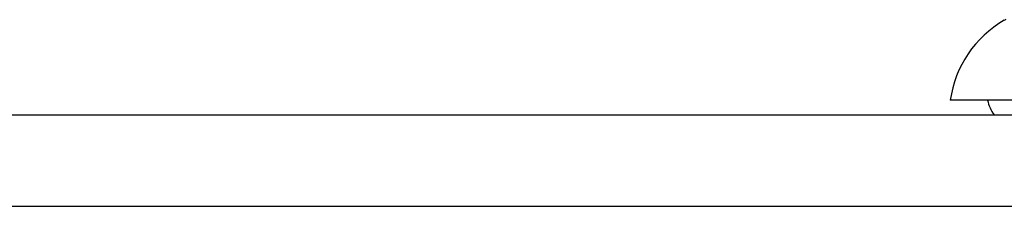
# Model space of a CAD drawing. Header units: inches. Extents: x 20 to 506, y 54 to 236.
# Tile 63 of 245: x 65.114 to 66.176, y 230.33 to 230.532. Entities that reach past the tile are written whole.
import ezdxf

# ---------------------------------------------------------------- set-up
doc = ezdxf.new("R2010")
doc.units = ezdxf.units.IN
doc.header["$MEASUREMENT"] = 0
doc.layers.add('Visible Edges(ANSI)', color=7, linetype='Continuous', lineweight=25)
doc.layers.add('Visible Tangent Edges(ANSI)', color=7, linetype='Continuous', lineweight=25)

msp = doc.modelspace()

# ---------------------------------------------------------------- linework, layer by layer
at = {"layer": 'Visible Edges(ANSI)'}
for p, q in [((66.1905, 230.4452), (66.1177, 230.4452)), ((20.4479, 230.4294), (68.0529, 230.4294))]:
    msp.add_line(p, q, dxfattribs=at)
for centre, radius, start, end in [((66.2347, 230.4289), 0.1181, 119.8169, 172.0587), ((66.1809, 230.5228), 0.00984, 109.29, 119.8169), ((66.1965, 230.453), 0.0394, 191.537, 216.8699)]:
    msp.add_arc(centre, radius, start, end, dxfattribs=at)
at = {"layer": 'Visible Tangent Edges(ANSI)'}
msp.add_line((68.0529, 230.3304), (20.4479, 230.3304), dxfattribs=at)
at = {"layer": 'Visible Tangent Edges(ANSI)', "flags": 128}
msp.add_lwpolyline([(66.176, 230.5313), (66.1761, 230.5313)], dxfattribs=at)

doc.saveas('drawing.dxf')
